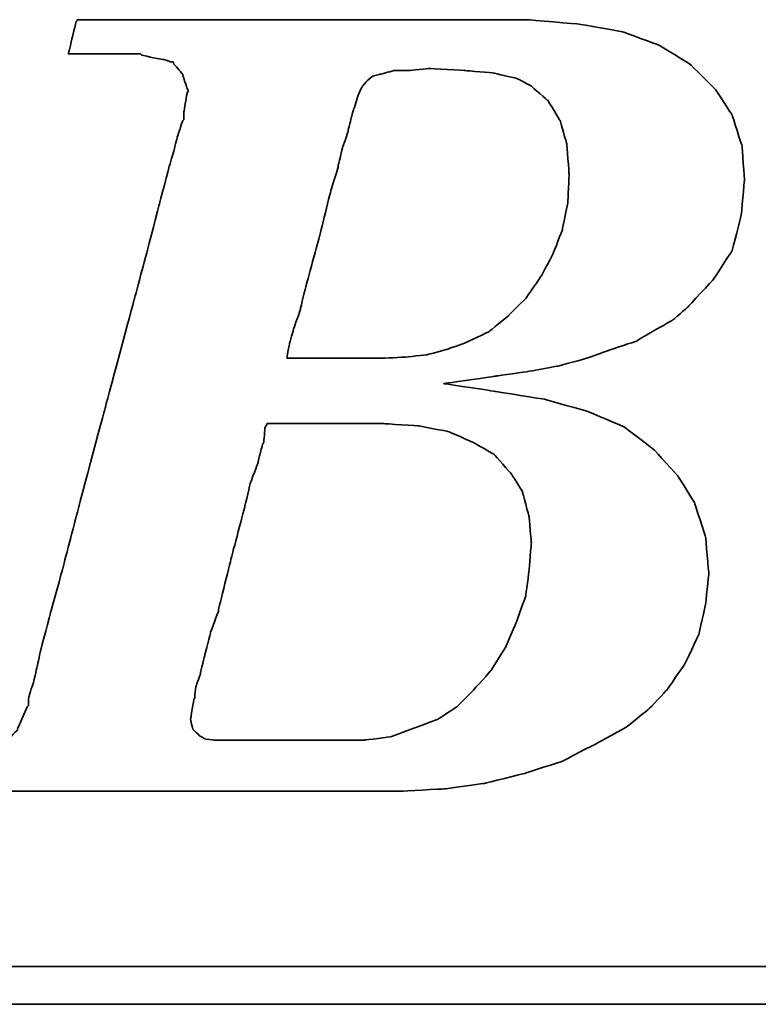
# Model space of a CAD drawing. Header units: millimetres. Extents: x 1983 to 2182, y 457 to 599.
# Tile 32 of 48: x 2154.334 to 2155.273, y 529.749 to 531.001. Entities that reach past the tile are written whole.
import ezdxf

# ---------------------------------------------------------------- set-up
doc = ezdxf.new("R2010")
doc.units = ezdxf.units.MM
doc.header["$LTSCALE"] = 0.1
doc.layers.add('CHA', color=7, linetype='CONTINUOUS')
doc.layers.add('layer 1', color=7, linetype='CONTINUOUS')

# ---------------------------------------------------------------- blocks, each defined once
blk = doc.blocks.new('TBI MOTION logo(完整正式版)')
at = {"layer": 'layer 1', "color": 22, "lineweight": 35}
for points, knots in [([(-64.65375, -6.86375), (-64.65375, -6.86375), (-64.84375, -7.29625), (-64.84375, -7.29625), (-64.84375, -7.29625), (-64.84375, -7.29625), (-64.86875, -7.34375), (-64.86875, -7.34375), (-64.86875, -7.34375), (-64.86875, -7.34375), (-64.86875, -7.36875), (-64.86875, -7.36875), (-64.86875, -7.36875), (-64.86875, -7.36875), (-65.15375, -7.65375), (-65.15375, -7.65375), (-65.15375, -7.65375), (-65.15375, -7.65375), (-65.17875, -7.65375), (-65.17875, -7.65375), (-65.17875, -7.65375), (-65.17875, -7.65375), (-65.20375, -7.67875), (-65.20375, -7.67875), (-65.20375, -7.67875), (-65.20375, -7.67875), (-65.58875, -7.87125), (-65.58875, -7.87125), (-65.58875, -7.87125), (-65.58875, -7.87125), (-65.63375, -7.87125), (-65.63375, -7.87125), (-65.63375, -7.87125), (-65.63375, -7.87125), (-65.65875, -7.89375), (-65.65875, -7.89375), (-65.65875, -7.89375), (-65.65875, -7.89375), (-66.09375, -7.94375), (-66.09375, -7.94375), (-66.09375, -7.94375), (-66.09375, -7.94375), (-66.11375, -7.94375), (-66.11375, -7.94375), (-66.11375, -7.94375), (-66.11375, -7.94375), (-66.16375, -7.94375), (-66.16375, -7.94375), (-66.16375, -7.94375), (-66.16375, -7.94375), (-66.30875, -7.94375), (-66.30875, -7.94375), (-66.30875, -7.94375), (-66.30875, -7.94375), (-66.69375, -7.94375), (-66.69375, -7.94375), (-66.69375, -7.94375), (-66.69375, -7.94375), (-67.07375, -7.94375), (-67.07375, -7.94375), (-67.07375, -7.94375), (-67.07375, -7.94375), (-67.12375, -7.94375), (-67.12375, -7.94375), (-67.12375, -7.94375), (-67.12375, -7.94375), (-67.12375, -7.96625), (-67.12375, -7.96625), (-67.12375, -7.96625), (-67.12375, -7.96625), (-67.14875, -7.99125), (-67.14875, -7.99125), (-67.14875, -7.99125), (-67.14875, -7.99125), (-67.24375, -8.34875), (-67.24375, -8.34875), (-67.24375, -8.34875), (-67.24375, -8.34875), (-67.31375, -8.68625), (-67.31375, -8.68625), (-67.31375, -8.68625), (-67.31375, -8.68625), (-67.26875, -8.68625), (-67.26875, -8.68625), (-67.26875, -8.68625), (-67.26875, -8.68625), (-67.07375, -8.68625), (-67.07375, -8.68625), (-67.07375, -8.68625), (-67.07375, -8.68625), (-66.54875, -8.68625), (-66.54875, -8.68625), (-66.54875, -8.68625), (-66.54875, -8.68625), (-65.82625, -8.68625), (-65.82625, -8.68625), (-65.82625, -8.68625), (-65.82625, -8.68625), (-65.01375, -8.68625), (-65.01375, -8.68625), (-65.01375, -8.68625), (-65.01375, -8.68625), (-64.05375, -8.68625), (-64.05375, -8.68625), (-64.05375, -8.68625), (-64.05375, -8.68625), (-62.08375, -8.68625), (-62.08375, -8.68625), (-62.08375, -8.68625), (-62.08375, -8.68625), (-60.06875, -8.68625), (-60.06875, -8.68625), (-60.06875, -8.68625), (-60.06875, -8.68625), (-59.10875, -8.68625), (-59.10875, -8.68625), (-59.10875, -8.68625), (-59.10875, -8.68625), (-58.29375, -8.68625), (-58.29375, -8.68625), (-58.29375, -8.68625), (-58.29375, -8.68625), (-57.57375, -8.68625), (-57.57375, -8.68625), (-57.57375, -8.68625), (-57.57375, -8.68625), (-57.04875, -8.68625), (-57.04875, -8.68625), (-57.04875, -8.68625), (-57.04875, -8.68625), (-56.85375, -8.68625), (-56.85375, -8.68625), (-56.85375, -8.68625), (-56.85375, -8.68625), (-56.70875, -8.68625), (-56.70875, -8.68625), (-56.70875, -8.68625), (-56.70875, -8.68625), (-56.61375, -8.68625), (-56.61375, -8.68625), (-56.61375, -8.68625), (-56.61375, -8.68625), (-56.56875, -8.68625), (-56.56875, -8.68625), (-56.56875, -8.68625), (-56.56875, -8.68625), (-55.65375, -8.63875), (-55.65375, -8.63875), (-55.65375, -8.63875), (-55.65375, -8.63875), (-54.76875, -8.51875), (-54.76875, -8.51875), (-54.76875, -8.51875), (-54.76875, -8.51875), (-53.90375, -8.30375), (-53.90375, -8.30375), (-53.90375, -8.30375), (-53.90375, -8.30375), (-53.08875, -8.03875), (-53.08875, -8.03875), (-53.08875, -8.03875), (-53.08875, -8.03875), (-52.34375, -7.65375), (-52.34375, -7.65375), (-52.34375, -7.65375), (-52.34375, -7.65375), (-51.69875, -7.29625), (-51.69875, -7.29625), (-51.69875, -7.29625), (-51.69875, -7.29625), (-51.21875, -6.91125), (-51.21875, -6.91125), (-51.21875, -6.91125), (-51.21875, -6.91125), (-50.83375, -6.50375), (-50.83375, -6.50375), (-50.83375, -6.50375), (-50.83375, -6.50375), (-50.44875, -5.94875), (-50.44875, -5.94875), (-50.44875, -5.94875), (-50.44875, -5.94875), (-50.13875, -5.30375), (-50.13875, -5.30375), (-50.13875, -5.30375), (-50.13875, -5.30375), (-49.99375, -4.65375), (-49.99375, -4.65375), (-49.99375, -4.65375), (-49.99375, -4.65375), (-49.92375, -3.98375), (-49.92375, -3.98375), (-49.92375, -3.98375), (-49.92375, -3.98375), (-49.99375, -3.19374), (-49.99375, -3.19374), (-49.99375, -3.19374), (-49.99375, -3.19374), (-50.23374, -2.44874), (-50.23374, -2.44874), (-50.23374, -2.44874), (-50.23374, -2.44874), (-50.59375, -1.87374), (-50.59375, -1.87374), (-50.59375, -1.87374), (-50.59375, -1.87374), (-51.09875, -1.31874), (-51.09875, -1.31874), (-51.09875, -1.31874), (-51.09875, -1.31874), (-51.74375, -0.81875), (-51.74375, -0.81875), (-51.74375, -0.81875), (-51.74375, -0.81875), (-52.53875, -0.48125), (-52.53875, -0.48125), (-52.53875, -0.48125), (-52.53875, -0.48125), (-53.47375, -0.21875), (-53.47375, -0.21875), (-53.47375, -0.21875), (-53.47375, -0.21875), (-54.52875, -0.04874), (-54.52875, -0.04874), (-54.52875, -0.04874), (-54.52875, -0.04874), (-55.65375, 0.12125), (-55.65375, 0.12125), (-55.65375, 0.12125), (-55.65375, 0.12125), (-54.50375, 0.28624), (-54.50375, 0.28624), (-54.50375, 0.28624), (-54.50375, 0.28624), (-53.83375, 0.38124), (-53.83375, 0.38124), (-53.83375, 0.38124), (-53.83375, 0.38124), (-53.18375, 0.50125), (-53.18375, 0.50125), (-53.18375, 0.50125), (-53.18375, 0.50125), (-52.55875, 0.66874), (-52.55875, 0.66874), (-52.55875, 0.66874), (-52.55875, 0.66874), (-52.03375, 0.86124), (-52.03375, 0.86124), (-52.03375, 0.86124), (-52.03375, 0.86124), (-51.50374, 1.03124), (-51.50374, 1.03124), (-51.50374, 1.03124), (-51.50374, 1.03124), (-51.09875, 1.27125), (-51.09875, 1.27125), (-51.09875, 1.27125), (-51.09875, 1.27125), (-50.71375, 1.48624), (-50.71375, 1.48624), (-50.71375, 1.48624), (-50.71375, 1.48624), (-50.37625, 1.77625), (-50.37625, 1.77625), (-50.37625, 1.77625), (-50.37625, 1.77625), (-49.82375, 2.37625), (-49.82375, 2.37625), (-49.82375, 2.37625), (-49.82375, 2.37625), (-49.41875, 2.99625), (-49.41875, 2.99625), (-49.41875, 2.99625), (-49.41875, 2.99625), (-49.22375, 3.76625), (-49.22375, 3.76625), (-49.22375, 3.76625), (-49.22375, 3.76625), (-49.15375, 4.50874), (-49.15375, 4.50874), (-49.15375, 4.50874), (-49.15375, 4.50874), (-49.20375, 5.25125), (-49.20375, 5.25125), (-49.20375, 5.25125), (-49.20375, 5.25125), (-49.41875, 5.92625), (-49.41875, 5.92625), (-49.41875, 5.92625), (-49.41875, 5.92625), (-49.77875, 6.47625), (-49.77875, 6.47625), (-49.77875, 6.47625), (-49.77875, 6.47625), (-50.33125, 7.02624), (-50.33125, 7.02624), (-50.33125, 7.02624), (-50.33125, 7.02624), (-51.00125, 7.43625), (-51.00125, 7.43625), (-51.00125, 7.43625), (-51.00125, 7.43625), (-51.79375, 7.72625), (-51.79375, 7.72625), (-51.79375, 7.72625), (-51.79375, 7.72625), (-52.72875, 7.89124), (-52.72875, 7.89124), (-52.72875, 7.89124), (-52.72875, 7.89124), (-53.83375, 7.98625), (-53.83375, 7.98625), (-53.83375, 7.98625), (-53.83375, 7.98625), (-53.92875, 7.98625), (-53.92875, 7.98625), (-53.92875, 7.98625), (-53.92875, 7.98625), (-54.26375, 7.98625), (-54.26375, 7.98625), (-54.26375, 7.98625), (-54.26375, 7.98625), (-54.74375, 7.98625), (-54.74375, 7.98625), (-54.74375, 7.98625), (-54.74375, 7.98625), (-55.36875, 7.98625), (-55.36875, 7.98625), (-55.36875, 7.98625), (-55.36875, 7.98625), (-56.13375, 7.98625), (-56.13375, 7.98625), (-56.13375, 7.98625), (-56.13375, 7.98625), (-56.94875, 7.98625), (-56.94875, 7.98625), (-56.94875, 7.98625), (-56.94875, 7.98625), (-58.77625, 7.98625), (-58.77625, 7.98625), (-58.77625, 7.98625), (-58.77625, 7.98625), (-60.59875, 7.98625), (-60.59875, 7.98625), (-60.59875, 7.98625), (-60.59875, 7.98625), (-61.41375, 7.98625), (-61.41375, 7.98625), (-61.41375, 7.98625), (-61.41375, 7.98625), (-62.17875, 7.98625), (-62.17875, 7.98625), (-62.17875, 7.98625), (-62.17875, 7.98625), (-62.80375, 7.98625), (-62.80375, 7.98625), (-62.80375, 7.98625), (-62.80375, 7.98625), (-63.30625, 7.98625), (-63.30625, 7.98625), (-63.30625, 7.98625), (-63.30625, 7.98625), (-63.57375, 7.98625), (-63.57375, 7.98625), (-63.57375, 7.98625), (-63.57375, 7.98625), (-63.57375, 7.96375), (-63.57375, 7.96375), (-63.57375, 7.96375), (-63.57375, 7.96375), (-63.59875, 7.94125), (-63.59875, 7.94125), (-63.59875, 7.94125), (-63.59875, 7.94125), (-63.69375, 7.55625), (-63.69375, 7.55625), (-63.69375, 7.55625), (-63.69375, 7.55625), (-63.76375, 7.24624), (-63.76375, 7.24624), (-63.76375, 7.24624), (-63.76375, 7.24624), (-63.23875, 7.24624), (-63.23875, 7.24624), (-63.23875, 7.24624), (-63.23875, 7.24624), (-62.75875, 7.24624), (-62.75875, 7.24624), (-62.75875, 7.24624), (-62.75875, 7.24624), (-62.61125, 7.24624), (-62.61125, 7.24624), (-62.61125, 7.24624), (-62.61125, 7.24624), (-62.56625, 7.24624), (-62.56625, 7.24624), (-62.56625, 7.24624), (-62.56625, 7.24624), (-62.22875, 7.24624), (-62.22875, 7.24624), (-62.22875, 7.24624), (-62.22875, 7.24624), (-62.20375, 7.24624), (-62.20375, 7.24624), (-62.20375, 7.24624), (-62.20375, 7.24624), (-62.17875, 7.21875), (-62.17875, 7.21875), (-62.17875, 7.21875), (-62.17875, 7.21875), (-61.96375, 7.17125), (-61.96375, 7.17125), (-61.96375, 7.17125), (-61.96375, 7.17125), (-61.72375, 7.12624), (-61.72375, 7.12624), (-61.72375, 7.12624), (-61.72375, 7.12624), (-61.70375, 7.12624), (-61.70375, 7.12624), (-61.70375, 7.12624), (-61.70375, 7.12624), (-61.55875, 7.07624), (-61.55875, 7.07624), (-61.55875, 7.07624), (-61.55875, 7.07624), (-61.50875, 7.07624), (-61.50875, 7.07624), (-61.50875, 7.07624), (-61.50875, 7.07624), (-61.48375, 7.02624), (-61.48375, 7.02624), (-61.48375, 7.02624), (-61.48375, 7.02624), (-61.31875, 6.83375), (-61.31875, 6.83375), (-61.31875, 6.83375), (-61.31875, 6.83375), (-61.29375, 6.81125), (-61.29375, 6.81125), (-61.29375, 6.81125), (-61.29375, 6.81125), (-61.29375, 6.78625), (-61.29375, 6.78625), (-61.29375, 6.78625), (-61.29375, 6.78625), (-61.19875, 6.50124), (-61.19875, 6.50124), (-61.19875, 6.50124), (-61.19875, 6.50124), (-61.17375, 6.45124), (-61.17375, 6.45124), (-61.17375, 6.45124), (-61.17375, 6.45124), (-61.19875, 6.40625), (-61.19875, 6.40625), (-61.19875, 6.40625), (-61.19875, 6.40625), (-61.26875, 5.99624), (-61.26875, 5.99624), (-61.26875, 5.99624), (-61.26875, 5.99624), (-61.26875, 5.85125), (-61.26875, 5.85125), (-61.26875, 5.85125), (-61.26875, 5.85125), (-61.26875, 5.82625), (-61.26875, 5.82625), (-61.26875, 5.82625), (-61.26875, 5.82625), (-61.29375, 5.80625), (-61.29375, 5.80625), (-61.29375, 5.80625), (-61.29375, 5.80625), (-61.34125, 5.66125), (-61.34125, 5.66125), (-61.34125, 5.66125), (-61.34125, 5.66125), (-61.41375, 5.44625), (-61.41375, 5.44625), (-61.41375, 5.44625), (-61.41375, 5.44625), (-61.48375, 5.15625), (-61.48375, 5.15625), (-61.48375, 5.15625), (-61.48375, 5.15625), (-61.58375, 4.82124), (-61.58375, 4.82124), (-61.58375, 4.82124), (-61.58375, 4.82124), (-61.79875, 4.00375), (-61.79875, 4.00375), (-61.79875, 4.00375), (-61.79875, 4.00375), (-62.05875, 2.99625), (-62.05875, 2.99625), (-62.05875, 2.99625), (-62.05875, 2.99625), (-62.34875, 1.91625), (-62.34875, 1.91625), (-62.34875, 1.91625), (-62.34875, 1.91625), (-62.97375, -0.41124), (-62.97375, -0.41124), (-62.97375, -0.41124), (-62.97375, -0.41124), (-63.59875, -2.75875), (-63.59875, -2.75875), (-63.59875, -2.75875), (-63.59875, -2.75875), (-63.88375, -3.86374), (-63.88375, -3.86374), (-63.88375, -3.86374), (-63.88375, -3.86374), (-64.14875, -4.82374), (-64.14875, -4.82374), (-64.14875, -4.82374), (-64.14875, -4.82374), (-64.36375, -5.64125), (-64.36375, -5.64125), (-64.36375, -5.64125), (-64.36375, -5.64125), (-64.43625, -5.97625), (-64.43625, -5.97625), (-64.43625, -5.97625), (-64.43625, -5.97625), (-64.50875, -6.28625), (-64.50875, -6.28625), (-64.50875, -6.28625), (-64.50875, -6.28625), (-64.50875, -6.30875), (-64.50875, -6.30875), (-64.50875, -6.30875), (-64.50875, -6.30875), (-64.57875, -6.50375), (-64.57875, -6.50375), (-64.57875, -6.50375), (-64.57875, -6.50375), (-64.62875, -6.69625), (-64.62875, -6.69625), (-64.62875, -6.69625), (-64.62875, -6.69625), (-64.62875, -6.76875), (-64.62875, -6.76875), (-64.62875, -6.76875), (-64.62875, -6.76875), (-64.62875, -6.81375), (-64.62875, -6.81375), (-64.62875, -6.81375), (-64.62875, -6.81375), (-64.62875, -6.83875), (-64.62875, -6.83875), (-64.62875, -6.83875), (-64.62875, -6.83875), (-64.65375, -6.86375), (-64.65375, -6.86375)], [0, 0, 0, 0, 0.00719424, 0.00719424, 0.00719424, 0.00719425, 0.01438849, 0.01438849, 0.01438849, 0.0143885, 0.02158273, 0.02158273, 0.02158273, 0.02158274, 0.02877698, 0.02877698, 0.02877698, 0.02877699, 0.03597122, 0.03597122, 0.03597122, 0.03597123, 0.04316547, 0.04316547, 0.04316547, 0.04316548, 0.05035971, 0.05035971, 0.05035971, 0.05035972, 0.05755396, 0.05755396, 0.05755396, 0.05755397, 0.0647482, 0.0647482, 0.0647482, 0.06474821, 0.07194245, 0.07194245, 0.07194245, 0.07194246, 0.07913669, 0.07913669, 0.07913669, 0.0791367, 0.08633094, 0.08633094, 0.08633094, 0.08633095, 0.09352518, 0.09352518, 0.09352518, 0.09352519, 0.10071942, 0.10071942, 0.10071942, 0.10071943, 0.10791367, 0.10791367, 0.10791367, 0.10791368, 0.11510791, 0.11510791, 0.11510791, 0.11510792, 0.12230216, 0.12230216, 0.12230216, 0.12230217, 0.1294964, 0.1294964, 0.1294964, 0.12949641, 0.13669065, 0.13669065, 0.13669065, 0.13669066, 0.14388489, 0.14388489, 0.14388489, 0.1438849, 0.15107914, 0.15107914, 0.15107914, 0.15107915, 0.15827338, 0.15827338, 0.15827338, 0.15827339, 0.16546763, 0.16546763, 0.16546763, 0.16546764, 0.17266187, 0.17266187, 0.17266187, 0.17266188, 0.17985612, 0.17985612, 0.17985612, 0.17985613, 0.18705036, 0.18705036, 0.18705036, 0.18705037, 0.1942446, 0.1942446, 0.1942446, 0.19424461, 0.20143885, 0.20143885, 0.20143885, 0.20143886, 0.20863309, 0.20863309, 0.20863309, 0.2086331, 0.21582734, 0.21582734, 0.21582734, 0.21582735, 0.22302158, 0.22302158, 0.22302158, 0.22302159, 0.23021583, 0.23021583, 0.23021583, 0.23021584, 0.23741007, 0.23741007, 0.23741007, 0.23741008, 0.24460432, 0.24460432, 0.24460432, 0.24460433, 0.25179856, 0.25179856, 0.25179856, 0.25179857, 0.25899281, 0.25899281, 0.25899281, 0.25899282, 0.26618705, 0.26618705, 0.26618705, 0.26618706, 0.27338129, 0.27338129, 0.27338129, 0.2733813, 0.28057554, 0.28057554, 0.28057554, 0.28057555, 0.28776978, 0.28776978, 0.28776978, 0.28776979, 0.29496403, 0.29496403, 0.29496403, 0.29496404, 0.30215827, 0.30215827, 0.30215827, 0.30215828, 0.30935252, 0.30935252, 0.30935252, 0.30935253, 0.31654676, 0.31654676, 0.31654676, 0.31654677, 0.32374101, 0.32374101, 0.32374101, 0.32374102, 0.33093525, 0.33093525, 0.33093525, 0.33093526, 0.3381295, 0.3381295, 0.3381295, 0.33812951, 0.34532374, 0.34532374, 0.34532374, 0.34532375, 0.35251799, 0.35251799, 0.35251799, 0.352518, 0.35971223, 0.35971223, 0.35971223, 0.35971224, 0.36690647, 0.36690647, 0.36690647, 0.36690648, 0.37410072, 0.37410072, 0.37410072, 0.37410073, 0.38129496, 0.38129496, 0.38129496, 0.38129497, 0.38848921, 0.38848921, 0.38848921, 0.38848922, 0.39568345, 0.39568345, 0.39568345, 0.39568346, 0.4028777, 0.4028777, 0.4028777, 0.40287771, 0.41007194, 0.41007194, 0.41007194, 0.41007195, 0.41726619, 0.41726619, 0.41726619, 0.4172662, 0.42446043, 0.42446043, 0.42446043, 0.42446044, 0.43165468, 0.43165468, 0.43165468, 0.43165469, 0.43884892, 0.43884892, 0.43884892, 0.43884893, 0.44604317, 0.44604317, 0.44604317, 0.44604318, 0.45323741, 0.45323741, 0.45323741, 0.45323742, 0.46043165, 0.46043165, 0.46043165, 0.46043166, 0.4676259, 0.4676259, 0.4676259, 0.46762591, 0.47482014, 0.47482014, 0.47482014, 0.47482015, 0.48201439, 0.48201439, 0.48201439, 0.4820144, 0.48920863, 0.48920863, 0.48920863, 0.48920864, 0.49640288, 0.49640288, 0.49640288, 0.49640289, 0.50359712, 0.50359712, 0.50359712, 0.50359713, 0.51079137, 0.51079137, 0.51079137, 0.51079138, 0.51798561, 0.51798561, 0.51798561, 0.51798562, 0.52517986, 0.52517986, 0.52517986, 0.52517987, 0.5323741, 0.5323741, 0.5323741, 0.53237411, 0.53956835, 0.53956835, 0.53956835, 0.53956836, 0.54676259, 0.54676259, 0.54676259, 0.5467626, 0.55395683, 0.55395683, 0.55395683, 0.55395684, 0.56115108, 0.56115108, 0.56115108, 0.56115109, 0.56834532, 0.56834532, 0.56834532, 0.56834533, 0.57553957, 0.57553957, 0.57553957, 0.57553958, 0.58273381, 0.58273381, 0.58273381, 0.58273382, 0.58992806, 0.58992806, 0.58992806, 0.58992807, 0.5971223, 0.5971223, 0.5971223, 0.59712231, 0.60431655, 0.60431655, 0.60431655, 0.60431656, 0.61151079, 0.61151079, 0.61151079, 0.6115108, 0.61870504, 0.61870504, 0.61870504, 0.61870505, 0.62589928, 0.62589928, 0.62589928, 0.62589929, 0.63309353, 0.63309353, 0.63309353, 0.63309354, 0.64028777, 0.64028777, 0.64028777, 0.64028778, 0.64748201, 0.64748201, 0.64748201, 0.64748202, 0.65467626, 0.65467626, 0.65467626, 0.65467627, 0.6618705, 0.6618705, 0.6618705, 0.66187051, 0.66906475, 0.66906475, 0.66906475, 0.66906476, 0.67625899, 0.67625899, 0.67625899, 0.676259, 0.68345324, 0.68345324, 0.68345324, 0.68345325, 0.69064748, 0.69064748, 0.69064748, 0.69064749, 0.69784173, 0.69784173, 0.69784173, 0.69784174, 0.70503597, 0.70503597, 0.70503597, 0.70503598, 0.71223022, 0.71223022, 0.71223022, 0.71223023, 0.71942446, 0.71942446, 0.71942446, 0.71942447, 0.72661871, 0.72661871, 0.72661871, 0.72661872, 0.73381295, 0.73381295, 0.73381295, 0.73381296, 0.74100719, 0.74100719, 0.74100719, 0.7410072, 0.74820144, 0.74820144, 0.74820144, 0.74820145, 0.75539568, 0.75539568, 0.75539568, 0.75539569, 0.76258993, 0.76258993, 0.76258993, 0.76258994, 0.76978417, 0.76978417, 0.76978417, 0.76978418, 0.77697842, 0.77697842, 0.77697842, 0.77697843, 0.78417266, 0.78417266, 0.78417266, 0.78417267, 0.79136691, 0.79136691, 0.79136691, 0.79136692, 0.79856115, 0.79856115, 0.79856115, 0.79856116, 0.8057554, 0.8057554, 0.8057554, 0.80575541, 0.81294964, 0.81294964, 0.81294964, 0.81294965, 0.82014388, 0.82014388, 0.82014388, 0.82014389, 0.82733813, 0.82733813, 0.82733813, 0.82733814, 0.83453237, 0.83453237, 0.83453237, 0.83453238, 0.84172662, 0.84172662, 0.84172662, 0.84172663, 0.84892086, 0.84892086, 0.84892086, 0.84892087, 0.85611511, 0.85611511, 0.85611511, 0.85611512, 0.86330935, 0.86330935, 0.86330935, 0.86330936, 0.8705036, 0.8705036, 0.8705036, 0.87050361, 0.87769784, 0.87769784, 0.87769784, 0.87769785, 0.88489209, 0.88489209, 0.88489209, 0.8848921, 0.89208633, 0.89208633, 0.89208633, 0.89208634, 0.89928058, 0.89928058, 0.89928058, 0.89928059, 0.90647482, 0.90647482, 0.90647482, 0.90647483, 0.91366906, 0.91366906, 0.91366906, 0.91366907, 0.92086331, 0.92086331, 0.92086331, 0.92086332, 0.92805755, 0.92805755, 0.92805755, 0.92805756, 0.9352518, 0.9352518, 0.9352518, 0.93525181, 0.94244604, 0.94244604, 0.94244604, 0.94244605, 0.94964029, 0.94964029, 0.94964029, 0.9496403, 0.95683453, 0.95683453, 0.95683453, 0.95683454, 0.96402878, 0.96402878, 0.96402878, 0.96402879, 0.97122302, 0.97122302, 0.97122302, 0.97122303, 0.97841727, 0.97841727, 0.97841727, 0.97841728, 0.98561151, 0.98561151, 0.98561151, 0.98561152, 0.99280576, 0.99280576, 0.99280576, 0.99280577, 1, 1, 1, 1]), ([(-57.50375, 6.35625), (-57.50375, 6.35625), (-57.57375, 6.11625), (-57.57375, 6.11625), (-57.57375, 6.11625), (-57.57375, 6.11625), (-57.57375, 6.09125), (-57.57375, 6.09125), (-57.57375, 6.09125), (-57.57375, 6.09125), (-57.59875, 6.06625), (-57.59875, 6.06625), (-57.59875, 6.06625), (-57.59875, 6.06625), (-57.64875, 5.87625), (-57.64875, 5.87625), (-57.64875, 5.87625), (-57.64875, 5.87625), (-57.71875, 5.58875), (-57.71875, 5.58875), (-57.71875, 5.58875), (-57.71875, 5.58875), (-57.71875, 5.56625), (-57.71875, 5.56625), (-57.71875, 5.56625), (-57.71875, 5.56625), (-57.83875, 5.23125), (-57.83875, 5.23125), (-57.83875, 5.23125), (-57.83875, 5.23125), (-57.93625, 4.82124), (-57.93625, 4.82124), (-57.93625, 4.82124), (-57.93625, 4.82124), (-57.93625, 4.79624), (-57.93625, 4.79624), (-57.93625, 4.79624), (-57.93625, 4.79624), (-58.07875, 4.34125), (-58.07875, 4.34125), (-58.07875, 4.34125), (-58.07875, 4.34125), (-58.34375, 3.28625), (-58.34375, 3.28625), (-58.34375, 3.28625), (-58.34375, 3.28625), (-58.62875, 2.23124), (-58.62875, 2.23124), (-58.62875, 2.23124), (-58.62875, 2.23124), (-58.74875, 1.75125), (-58.74875, 1.75125), (-58.74875, 1.75125), (-58.74875, 1.75125), (-58.74875, 1.72625), (-58.74875, 1.72625), (-58.74875, 1.72625), (-58.74875, 1.72625), (-58.89375, 1.31625), (-58.89375, 1.31625), (-58.89375, 1.31625), (-58.89375, 1.31625), (-58.98875, 0.98124), (-58.98875, 0.98124), (-58.98875, 0.98124), (-58.98875, 0.98124), (-59.03875, 0.71625), (-59.03875, 0.71625), (-59.03875, 0.71625), (-59.03875, 0.71625), (-59.03875, 0.66874), (-59.03875, 0.66874), (-59.03875, 0.66874), (-59.03875, 0.66874), (-58.91875, 0.66874), (-58.91875, 0.66874), (-58.91875, 0.66874), (-58.91875, 0.66874), (-58.53375, 0.66874), (-58.53375, 0.66874), (-58.53375, 0.66874), (-58.53375, 0.66874), (-58.10375, 0.66874), (-58.10375, 0.66874), (-58.10375, 0.66874), (-58.10375, 0.66874), (-57.66875, 0.66874), (-57.66875, 0.66874), (-57.66875, 0.66874), (-57.66875, 0.66874), (-57.33375, 0.66874), (-57.33375, 0.66874), (-57.33375, 0.66874), (-57.33375, 0.66874), (-57.09375, 0.66874), (-57.09375, 0.66874), (-57.09375, 0.66874), (-57.09375, 0.66874), (-56.99875, 0.66874), (-56.99875, 0.66874), (-56.99875, 0.66874), (-56.99875, 0.66874), (-56.49375, 0.69374), (-56.49375, 0.69374), (-56.49375, 0.69374), (-56.49375, 0.69374), (-56.01375, 0.74374), (-56.01375, 0.74374), (-56.01375, 0.74374), (-56.01375, 0.74374), (-55.58375, 0.86124), (-55.58375, 0.86124), (-55.58375, 0.86124), (-55.58375, 0.86124), (-55.17375, 1.00624), (-55.17375, 1.00624), (-55.17375, 1.00624), (-55.17375, 1.00624), (-54.67375, 1.24625), (-54.67375, 1.24625), (-54.67375, 1.24625), (-54.67375, 1.24625), (-54.26375, 1.58124), (-54.26375, 1.58124), (-54.26375, 1.58124), (-54.26375, 1.58124), (-53.87875, 1.96374), (-53.87875, 1.96374), (-53.87875, 1.96374), (-53.87875, 1.96374), (-53.54375, 2.44625), (-53.54375, 2.44625), (-53.54375, 2.44625), (-53.54375, 2.44625), (-53.27875, 2.95125), (-53.27875, 2.95125), (-53.27875, 2.95125), (-53.27875, 2.95125), (-53.08875, 3.45124), (-53.08875, 3.45124), (-53.08875, 3.45124), (-53.08875, 3.45124), (-52.96875, 4.05124), (-52.96875, 4.05124), (-52.96875, 4.05124), (-52.96875, 4.05124), (-52.94375, 4.65125), (-52.94375, 4.65125), (-52.94375, 4.65125), (-52.94375, 4.65125), (-52.99375, 5.30125), (-52.99375, 5.30125), (-52.99375, 5.30125), (-52.99375, 5.30125), (-53.13875, 5.80625), (-53.13875, 5.80625), (-53.13875, 5.80625), (-53.13875, 5.80625), (-53.39875, 6.23625), (-53.39875, 6.23625), (-53.39875, 6.23625), (-53.39875, 6.23625), (-53.75875, 6.54875), (-53.75875, 6.54875), (-53.75875, 6.54875), (-53.75875, 6.54875), (-54.07375, 6.71625), (-54.07375, 6.71625), (-54.07375, 6.71625), (-54.07375, 6.71625), (-54.57375, 6.83375), (-54.57375, 6.83375), (-54.57375, 6.83375), (-54.57375, 6.83375), (-55.17375, 6.88625), (-55.17375, 6.88625), (-55.17375, 6.88625), (-55.17375, 6.88625), (-55.96875, 6.93125), (-55.96875, 6.93125), (-55.96875, 6.93125), (-55.96875, 6.93125), (-56.39875, 6.88625), (-56.39875, 6.88625), (-56.39875, 6.88625), (-56.39875, 6.88625), (-56.42125, 6.88625), (-56.42125, 6.88625), (-56.42125, 6.88625), (-56.42125, 6.88625), (-56.73375, 6.88625), (-56.73375, 6.88625), (-56.73375, 6.88625), (-56.73375, 6.88625), (-56.99875, 6.81125), (-56.99875, 6.81125), (-56.99875, 6.81125), (-56.99875, 6.81125), (-57.02375, 6.81125), (-57.02375, 6.81125), (-57.02375, 6.81125), (-57.02375, 6.81125), (-57.18875, 6.76625), (-57.18875, 6.76625), (-57.18875, 6.76625), (-57.18875, 6.76625), (-57.30875, 6.66625), (-57.30875, 6.66625), (-57.30875, 6.66625), (-57.30875, 6.66625), (-57.40875, 6.54875), (-57.40875, 6.54875), (-57.40875, 6.54875), (-57.40875, 6.54875), (-57.50375, 6.35625), (-57.50375, 6.35625)], [0, 0, 0, 0, 0.01851852, 0.01851852, 0.01851852, 0.01851853, 0.03703704, 0.03703704, 0.03703704, 0.03703705, 0.05555556, 0.05555556, 0.05555556, 0.05555557, 0.07407407, 0.07407407, 0.07407407, 0.07407408, 0.09259259, 0.09259259, 0.09259259, 0.0925926, 0.11111111, 0.11111111, 0.11111111, 0.11111112, 0.12962963, 0.12962963, 0.12962963, 0.12962964, 0.14814815, 0.14814815, 0.14814815, 0.14814816, 0.16666667, 0.16666667, 0.16666667, 0.16666668, 0.18518519, 0.18518519, 0.18518519, 0.1851852, 0.2037037, 0.2037037, 0.2037037, 0.20370371, 0.22222222, 0.22222222, 0.22222222, 0.22222223, 0.24074074, 0.24074074, 0.24074074, 0.24074075, 0.25925926, 0.25925926, 0.25925926, 0.25925927, 0.27777778, 0.27777778, 0.27777778, 0.27777779, 0.2962963, 0.2962963, 0.2962963, 0.29629631, 0.31481481, 0.31481481, 0.31481481, 0.31481482, 0.33333333, 0.33333333, 0.33333333, 0.33333334, 0.35185185, 0.35185185, 0.35185185, 0.35185186, 0.37037037, 0.37037037, 0.37037037, 0.37037038, 0.38888889, 0.38888889, 0.38888889, 0.3888889, 0.40740741, 0.40740741, 0.40740741, 0.40740742, 0.42592593, 0.42592593, 0.42592593, 0.42592594, 0.44444444, 0.44444444, 0.44444444, 0.44444445, 0.46296296, 0.46296296, 0.46296296, 0.46296297, 0.48148148, 0.48148148, 0.48148148, 0.48148149, 0.5, 0.5, 0.5, 0.50000001, 0.51851852, 0.51851852, 0.51851852, 0.51851853, 0.53703704, 0.53703704, 0.53703704, 0.53703705, 0.55555556, 0.55555556, 0.55555556, 0.55555557, 0.57407407, 0.57407407, 0.57407407, 0.57407408, 0.59259259, 0.59259259, 0.59259259, 0.5925926, 0.61111111, 0.61111111, 0.61111111, 0.61111112, 0.62962963, 0.62962963, 0.62962963, 0.62962964, 0.64814815, 0.64814815, 0.64814815, 0.64814816, 0.66666667, 0.66666667, 0.66666667, 0.66666668, 0.68518519, 0.68518519, 0.68518519, 0.6851852, 0.7037037, 0.7037037, 0.7037037, 0.70370371, 0.72222222, 0.72222222, 0.72222222, 0.72222223, 0.74074074, 0.74074074, 0.74074074, 0.74074075, 0.75925926, 0.75925926, 0.75925926, 0.75925927, 0.77777778, 0.77777778, 0.77777778, 0.77777779, 0.7962963, 0.7962963, 0.7962963, 0.79629631, 0.81481481, 0.81481481, 0.81481481, 0.81481482, 0.83333333, 0.83333333, 0.83333333, 0.83333334, 0.85185185, 0.85185185, 0.85185185, 0.85185186, 0.87037037, 0.87037037, 0.87037037, 0.87037038, 0.88888889, 0.88888889, 0.88888889, 0.8888889, 0.90740741, 0.90740741, 0.90740741, 0.90740742, 0.92592593, 0.92592593, 0.92592593, 0.92592594, 0.94444444, 0.94444444, 0.94444444, 0.94444445, 0.96296296, 0.96296296, 0.96296296, 0.96296297, 0.98148148, 0.98148148, 0.98148148, 0.98148149, 1, 1, 1, 1]), ([(-61.03125, -6.57375), (-61.03125, -6.57375), (-61.03125, -6.67125), (-61.03125, -6.67125), (-61.03125, -6.67125), (-61.03125, -6.67125), (-61.05375, -6.69625), (-61.05375, -6.69625), (-61.05375, -6.69625), (-61.05375, -6.69625), (-61.12375, -7.12875), (-61.12375, -7.12875), (-61.12375, -7.12875), (-61.12375, -7.12875), (-61.07875, -7.34375), (-61.07875, -7.34375), (-61.07875, -7.34375), (-61.07875, -7.34375), (-60.93375, -7.48875), (-60.93375, -7.48875), (-60.93375, -7.48875), (-60.93375, -7.48875), (-60.81375, -7.55625), (-60.81375, -7.55625), (-60.81375, -7.55625), (-60.81375, -7.55625), (-60.62375, -7.58375), (-60.62375, -7.58375), (-60.62375, -7.58375), (-60.62375, -7.58375), (-60.30875, -7.58375), (-60.30875, -7.58375), (-60.30875, -7.58375), (-60.30875, -7.58375), (-59.97375, -7.58375), (-59.97375, -7.58375), (-59.97375, -7.58375), (-59.97375, -7.58375), (-59.87875, -7.58375), (-59.87875, -7.58375), (-59.87875, -7.58375), (-59.87875, -7.58375), (-59.63625, -7.58375), (-59.63625, -7.58375), (-59.63625, -7.58375), (-59.63625, -7.58375), (-58.96875, -7.58375), (-58.96875, -7.58375), (-58.96875, -7.58375), (-58.96875, -7.58375), (-58.29375, -7.58375), (-58.29375, -7.58375), (-58.29375, -7.58375), (-58.29375, -7.58375), (-58.05375, -7.58375), (-58.05375, -7.58375), (-58.05375, -7.58375), (-58.05375, -7.58375), (-57.98375, -7.58375), (-57.98375, -7.58375), (-57.98375, -7.58375), (-57.98375, -7.58375), (-57.35875, -7.58375), (-57.35875, -7.58375), (-57.35875, -7.58375), (-57.35875, -7.58375), (-56.78375, -7.50875), (-56.78375, -7.50875), (-56.78375, -7.50875), (-56.78375, -7.50875), (-56.27875, -7.31875), (-56.27875, -7.31875), (-56.27875, -7.31875), (-56.27875, -7.31875), (-55.77375, -7.12875), (-55.77375, -7.12875), (-55.77375, -7.12875), (-55.77375, -7.12875), (-55.36875, -6.86375), (-55.36875, -6.86375), (-55.36875, -6.86375), (-55.36875, -6.86375), (-55.00875, -6.50375), (-55.00875, -6.50375), (-55.00875, -6.50375), (-55.00875, -6.50375), (-54.62375, -6.06875), (-54.62375, -6.06875), (-54.62375, -6.06875), (-54.62375, -6.06875), (-54.31375, -5.56875), (-54.31375, -5.56875), (-54.31375, -5.56875), (-54.31375, -5.56875), (-54.07375, -5.01625), (-54.07375, -5.01625), (-54.07375, -5.01625), (-54.07375, -5.01625), (-53.87875, -4.46374), (-53.87875, -4.46374), (-53.87875, -4.46374), (-53.87875, -4.46374), (-53.80875, -3.91375), (-53.80875, -3.91375), (-53.80875, -3.91375), (-53.80875, -3.91375), (-53.75875, -3.31375), (-53.75875, -3.31375), (-53.75875, -3.31375), (-53.75875, -3.31375), (-53.80875, -2.75875), (-53.80875, -2.75875), (-53.80875, -2.75875), (-53.80875, -2.75875), (-53.95375, -2.20875), (-53.95375, -2.20875), (-53.95375, -2.20875), (-53.95375, -2.20875), (-54.19375, -1.82625), (-54.19375, -1.82625), (-54.19375, -1.82625), (-54.19375, -1.82625), (-54.55375, -1.41875), (-54.55375, -1.41875), (-54.55375, -1.41875), (-54.55375, -1.41875), (-55.00875, -1.15125), (-55.00875, -1.15125), (-55.00875, -1.15125), (-55.00875, -1.15125), (-55.56125, -0.91375), (-55.56125, -0.91375), (-55.56125, -0.91375), (-55.56125, -0.91375), (-56.18125, -0.79375), (-56.18125, -0.79375), (-56.18125, -0.79375), (-56.18125, -0.79375), (-56.94875, -0.74374), (-56.94875, -0.74374), (-56.94875, -0.74374), (-56.94875, -0.74374), (-56.99875, -0.74374), (-56.99875, -0.74374), (-56.99875, -0.74374), (-56.99875, -0.74374), (-57.09375, -0.74374), (-57.09375, -0.74374), (-57.09375, -0.74374), (-57.09375, -0.74374), (-57.38375, -0.74374), (-57.38375, -0.74374), (-57.38375, -0.74374), (-57.38375, -0.74374), (-57.76875, -0.74374), (-57.76875, -0.74374), (-57.76875, -0.74374), (-57.76875, -0.74374), (-58.24625, -0.74374), (-58.24625, -0.74374), (-58.24625, -0.74374), (-58.24625, -0.74374), (-58.72875, -0.74374), (-58.72875, -0.74374), (-58.72875, -0.74374), (-58.72875, -0.74374), (-59.20875, -0.74374), (-59.20875, -0.74374), (-59.20875, -0.74374), (-59.20875, -0.74374), (-59.46875, -0.74374), (-59.46875, -0.74374), (-59.46875, -0.74374), (-59.46875, -0.74374), (-59.51625, -0.83875), (-59.51625, -0.83875), (-59.51625, -0.83875), (-59.51625, -0.83875), (-59.54375, -1.15125), (-59.54375, -1.15125), (-59.54375, -1.15125), (-59.54375, -1.15125), (-59.56375, -1.17874), (-59.56375, -1.17874), (-59.56375, -1.17874), (-59.56375, -1.17874), (-59.66375, -1.55875), (-59.66375, -1.55875), (-59.66375, -1.55875), (-59.66375, -1.55875), (-59.66375, -1.58375), (-59.66375, -1.58375), (-59.66375, -1.58375), (-59.66375, -1.58375), (-59.82875, -2.01874), (-59.82875, -2.01874), (-59.82875, -2.01874), (-59.82875, -2.01874), (-59.94875, -2.52125), (-59.94875, -2.52125), (-59.94875, -2.52125), (-59.94875, -2.52125), (-60.23875, -3.62375), (-60.23875, -3.62375), (-60.23875, -3.62375), (-60.23875, -3.62375), (-60.52375, -4.77624), (-60.52375, -4.77624), (-60.52375, -4.77624), (-60.52375, -4.77624), (-60.52375, -4.79874), (-60.52375, -4.79874), (-60.52375, -4.79874), (-60.52375, -4.79874), (-60.69125, -5.25375), (-60.69125, -5.25375), (-60.69125, -5.25375), (-60.69125, -5.25375), (-60.81375, -5.73625), (-60.81375, -5.73625), (-60.81375, -5.73625), (-60.81375, -5.73625), (-60.90875, -6.11875), (-60.90875, -6.11875), (-60.90875, -6.11875), (-60.90875, -6.11875), (-60.90875, -6.14375), (-60.90875, -6.14375), (-60.90875, -6.14375), (-60.90875, -6.14375), (-61.00375, -6.40875), (-61.00375, -6.40875), (-61.00375, -6.40875), (-61.00375, -6.40875), (-61.03125, -6.57375), (-61.03125, -6.57375)], [0, 0, 0, 0, 0.01694915, 0.01694915, 0.01694915, 0.01694916, 0.03389831, 0.03389831, 0.03389831, 0.03389832, 0.05084746, 0.05084746, 0.05084746, 0.05084747, 0.06779661, 0.06779661, 0.06779661, 0.06779662, 0.08474576, 0.08474576, 0.08474576, 0.08474577, 0.10169492, 0.10169492, 0.10169492, 0.10169493, 0.11864407, 0.11864407, 0.11864407, 0.11864408, 0.13559322, 0.13559322, 0.13559322, 0.13559323, 0.15254237, 0.15254237, 0.15254237, 0.15254238, 0.16949153, 0.16949153, 0.16949153, 0.16949154, 0.18644068, 0.18644068, 0.18644068, 0.18644069, 0.20338983, 0.20338983, 0.20338983, 0.20338984, 0.22033898, 0.22033898, 0.22033898, 0.22033899, 0.23728814, 0.23728814, 0.23728814, 0.23728815, 0.25423729, 0.25423729, 0.25423729, 0.2542373, 0.27118644, 0.27118644, 0.27118644, 0.27118645, 0.28813559, 0.28813559, 0.28813559, 0.2881356, 0.30508475, 0.30508475, 0.30508475, 0.30508476, 0.3220339, 0.3220339, 0.3220339, 0.32203391, 0.33898305, 0.33898305, 0.33898305, 0.33898306, 0.3559322, 0.3559322, 0.3559322, 0.35593221, 0.37288136, 0.37288136, 0.37288136, 0.37288137, 0.38983051, 0.38983051, 0.38983051, 0.38983052, 0.40677966, 0.40677966, 0.40677966, 0.40677967, 0.42372881, 0.42372881, 0.42372881, 0.42372882, 0.44067797, 0.44067797, 0.44067797, 0.44067798, 0.45762712, 0.45762712, 0.45762712, 0.45762713, 0.47457627, 0.47457627, 0.47457627, 0.47457628, 0.49152542, 0.49152542, 0.49152542, 0.49152543, 0.50847458, 0.50847458, 0.50847458, 0.50847459, 0.52542373, 0.52542373, 0.52542373, 0.52542374, 0.54237288, 0.54237288, 0.54237288, 0.54237289, 0.55932203, 0.55932203, 0.55932203, 0.55932204, 0.57627119, 0.57627119, 0.57627119, 0.5762712, 0.59322034, 0.59322034, 0.59322034, 0.59322035, 0.61016949, 0.61016949, 0.61016949, 0.6101695, 0.62711864, 0.62711864, 0.62711864, 0.62711865, 0.6440678, 0.6440678, 0.6440678, 0.64406781, 0.66101695, 0.66101695, 0.66101695, 0.66101696, 0.6779661, 0.6779661, 0.6779661, 0.67796611, 0.69491525, 0.69491525, 0.69491525, 0.69491526, 0.71186441, 0.71186441, 0.71186441, 0.71186442, 0.72881356, 0.72881356, 0.72881356, 0.72881357, 0.74576271, 0.74576271, 0.74576271, 0.74576272, 0.76271186, 0.76271186, 0.76271186, 0.76271187, 0.77966102, 0.77966102, 0.77966102, 0.77966103, 0.79661017, 0.79661017, 0.79661017, 0.79661018, 0.81355932, 0.81355932, 0.81355932, 0.81355933, 0.83050847, 0.83050847, 0.83050847, 0.83050848, 0.84745763, 0.84745763, 0.84745763, 0.84745764, 0.86440678, 0.86440678, 0.86440678, 0.86440679, 0.88135593, 0.88135593, 0.88135593, 0.88135594, 0.89830508, 0.89830508, 0.89830508, 0.89830509, 0.91525424, 0.91525424, 0.91525424, 0.91525425, 0.93220339, 0.93220339, 0.93220339, 0.9322034, 0.94915254, 0.94915254, 0.94915254, 0.94915255, 0.96610169, 0.96610169, 0.96610169, 0.9661017, 0.98305085, 0.98305085, 0.98305085, 0.98305086, 1, 1, 1, 1]), ([(75.90875, -9.47875), (75.90875, -9.47875), (75.90875, -12.28625), (75.90875, -12.28625), (75.90875, -12.28625), (75.90875, -12.28625), (75.90875, -12.47875), (75.90875, -12.47875), (75.90875, -12.47875), (75.90875, -12.47875), (75.71625, -12.47875), (75.71625, -12.47875), (75.71625, -12.47875), (75.71625, -12.47875), (-88.32875, -12.47875), (-88.32875, -12.47875), (-88.32875, -12.47875), (-88.32875, -12.47875), (-88.32875, -13.29375), (-88.32875, -13.29375), (-88.32875, -13.29375), (-88.32875, -13.29375), (82.89125, -13.29375), (82.89125, -13.29375), (82.89125, -13.29375), (82.89125, -13.29375), (75.90875, -9.47875), (75.90875, -9.47875)], [0, 0, 0, 0, 0.14285714, 0.14285714, 0.14285714, 0.14285715, 0.28571429, 0.28571429, 0.28571429, 0.2857143, 0.42857143, 0.42857143, 0.42857143, 0.42857144, 0.57142857, 0.57142857, 0.57142857, 0.57142858, 0.71428571, 0.71428571, 0.71428571, 0.71428572, 0.85714286, 0.85714286, 0.85714286, 0.85714287, 1, 1, 1, 1])]:
    blk.add_open_spline(points, degree=3, knots=knots, dxfattribs=at)

msp = doc.modelspace()

# ---------------------------------------------------------------- block references
at = {"layer": 'CHA', "color": 7, "xscale": 0.0588462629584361, "yscale": 0.0588462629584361, "zscale": 0.0588462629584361}
msp.add_blockref('TBI MOTION logo(完整正式版)', (2158.1481, 530.5309), dxfattribs=at)

doc.saveas('drawing.dxf')
